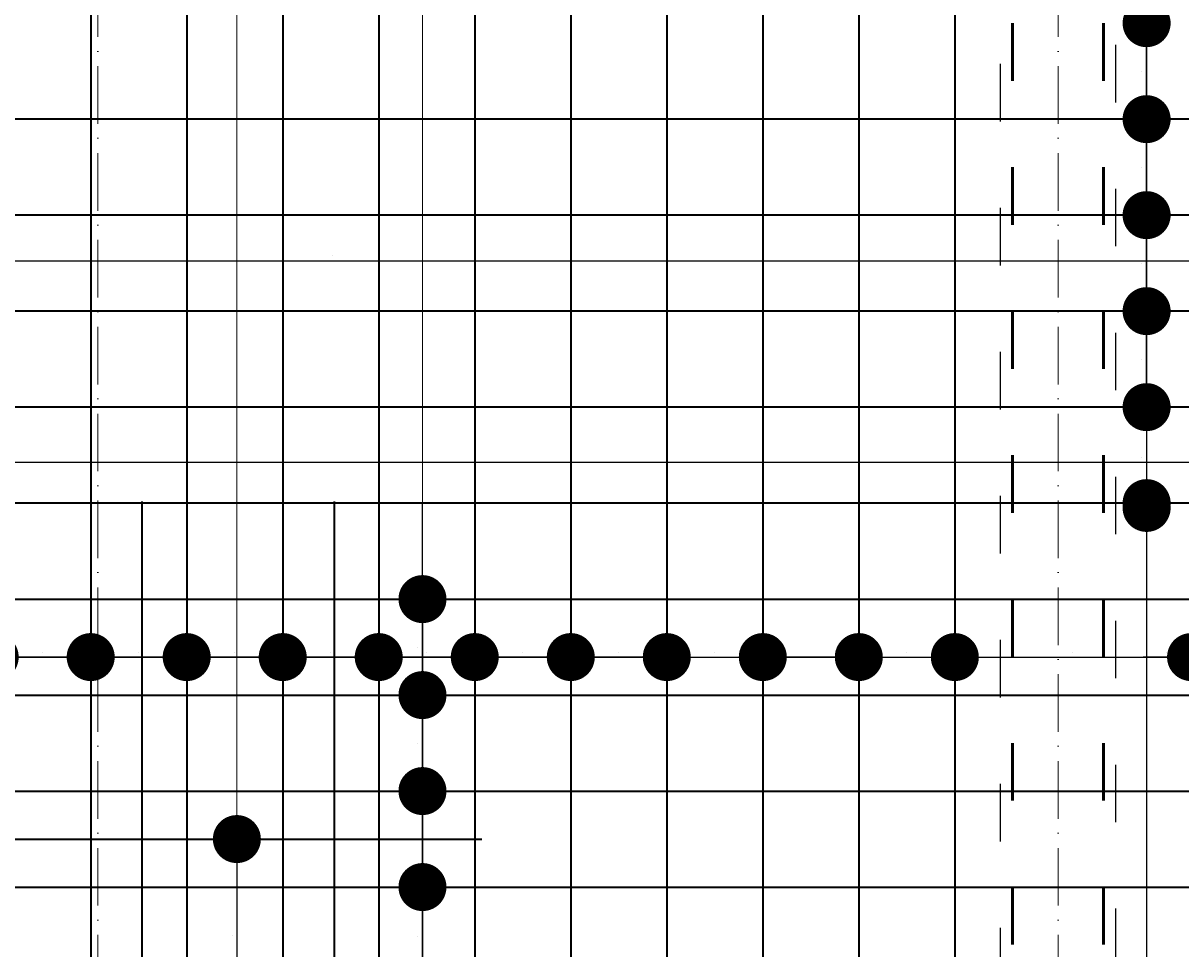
# Model space of a CAD drawing. Header units: millimetres. Extents: x 300938 to 312016, y 11971 to 20881.
# Tile 196 of 239: x 310113 to 310354, y 17269 to 17462. Entities that reach past the tile are written whole.
import ezdxf

# ---------------------------------------------------------------- set-up
doc = ezdxf.new("R2010")
doc.units = ezdxf.units.MM
doc.linetypes.add('ACAD_ISO03W100', pattern=[30, 12, -18])
doc.linetypes.add('ACAD_ISO10W100', pattern=[18, 12, -3, 0, -3])
for name, color, linetype, lineweight in [('konstrukcja wymiary', 1, 'Continuous', 13), ('osie', 5, 'ACAD_ISO10W100', 13), ('zbrojenie', 4, 'Continuous', 50), ('zbrojenie płyty', 141, 'Continuous', 35)]:
    doc.layers.add(name, color=color, linetype=linetype, lineweight=lineweight)
doc.layers.add('przerywane', color=6, linetype='ACAD_ISO03W100')
doc.styles.add('KONSTRUKCJA', font='romand.shx', dxfattribs={"oblique": 10})
doc.styles.get("Standard").update_dxf_attribs({"font": 'romand.shx', "oblique": 10})
doc.dimstyles.new('150', dxfattribs={"dimtxt": 10, "dimasz": 7, "dimexe": 1.25, "dimexo": 0.625, "dimgap": 3, "dimtad": 1, "dimdec": 0, "dimrnd": 0.5, "dimtxsty": 'KONSTRUKCJA', "dimblk": 'ARCHTICK', "dimcen": 2.5, "dimadec": 0, "dimazin": 0, "dimtfac": 1, "dimtdec": 0, "dimtix": 1, "dimtmove": 0, "dimatfit": 3, "dimfxl": 4, "dimfxlon": 1, "dimarcsym": 0})
doc.dimstyles.new('kropki', dxfattribs={"dimtxt": 0.001, "dimasz": 10, "dimexe": 1.25, "dimexo": 0.625, "dimgap": 1, "dimtad": 1, "dimtxsty": 'Standard', "dimblk": 'DOT', "dimcen": 2.5, "dimadec": 0, "dimazin": 0, "dimtfac": 1, "dimtmove": 0, "dimatfit": 3, "dimfxl": 1, "dimfxlon": 1, "dimarcsym": 0})

# ---------------------------------------------------------------- blocks, each defined once
blk = doc.blocks.new('_ArchTick')
at = {"color": 0, "linetype": 'ByBlock', "lineweight": 13, "const_width": 0.15}
blk.add_lwpolyline([(-0.5, -0.5), (0.5, 0.5)], dxfattribs=at)
blk = doc.blocks.new('*D1312')
at = {"layer": 'Defpoints', "color": 0, "transparency": 16777216}
for p in [(310572.63, 17601.22), (309884.63, 16740.22), (310572.63, 16613.22)]:
    blk.add_point(p, dxfattribs=at)
at = {"layer": 'konstrukcja wymiary', "color": 0, "lineweight": -2, "transparency": 16777216}
for p, q in [((309884.63, 17597.22), (309884.63, 17602.47)), ((310572.63, 17597.22), (310572.63, 17602.47)), ((309884.63, 17601.22), (310572.63, 17601.22))]:
    blk.add_line(p, q, dxfattribs=at)
at = {"layer": 'konstrukcja wymiary', "color": 0, "lineweight": -2, "transparency": 16777216, "xscale": 7, "yscale": 7, "zscale": 7, "rotation": 180}
blk.add_blockref('_ArchTick', (309884.63, 17601.22), dxfattribs=at)
at = {"layer": 'konstrukcja wymiary', "color": 0, "lineweight": -2, "transparency": 16777216, "xscale": 7, "yscale": 7, "zscale": 7}
blk.add_blockref('_ArchTick', (310572.63, 17601.22), dxfattribs=at)
at = {"layer": 'konstrukcja wymiary', "color": 0, "transparency": 16777216, "insert": (310228.63, 17609.22), "char_height": 10, "attachment_point": 5, "style": 'KONSTRUKCJA'}
blk.add_mtext('688', dxfattribs=at)
blk = doc.blocks.new('_Dot')
at = {"color": 0, "linetype": 'ByBlock', "lineweight": -2}
blk.add_line((-0.5, 0), (-1, 0), dxfattribs=at)
at = {"color": 0, "linetype": 'ByBlock', "const_width": 0.5}
blk.add_lwpolyline([(-0.25, 0, 1), (0.25, 0, 1)], format="xyb", close=True, dxfattribs=at)
blk = doc.blocks.new('*D1675')
at = {"layer": 'Defpoints', "color": 0, "transparency": 16777216}
for p in [(310336.34, 17481.72), (310336.34, 17461.72), (310347.08, 17461.72)]:
    blk.add_point(p, dxfattribs=at)
at = {"layer": 'konstrukcja wymiary', "color": 0, "lineweight": -2, "transparency": 16777216}
for p, q in [((310347.08, 17491.72), (310347.08, 17501.72)), ((310346.08, 17481.72), (310348.33, 17481.72)), ((310347.08, 17481.72), (310347.08, 17461.72)), ((310346.08, 17461.72), (310348.33, 17461.72)), ((310347.08, 17451.72), (310347.08, 17441.72))]:
    blk.add_line(p, q, dxfattribs=at)
at = {"layer": 'konstrukcja wymiary', "color": 0, "lineweight": -2, "transparency": 16777216, "xscale": 10, "yscale": 10, "zscale": 10}
for p, rotation in [((310347.08, 17481.72), 270), ((310347.08, 17461.72), 90)]:
    blk.add_blockref('_Dot', p, dxfattribs=dict(at, rotation=rotation))
at = {"layer": 'konstrukcja wymiary', "color": 0, "transparency": 16777216, "insert": (310346.08, 17471.72), "char_height": 0.001, "attachment_point": 5, "rotation": 90}
blk.add_mtext('20', dxfattribs=at)
blk = doc.blocks.new('*D1676')
at = {"layer": 'Defpoints', "color": 0, "transparency": 16777216}
for p in [(310336.34, 17461.72), (310336.34, 17441.72), (310347.08, 17441.72)]:
    blk.add_point(p, dxfattribs=at)
at = {"layer": 'konstrukcja wymiary', "color": 0, "lineweight": -2, "transparency": 16777216}
for p, q in [((310347.08, 17471.72), (310347.08, 17481.72)), ((310346.08, 17461.72), (310348.33, 17461.72)), ((310347.08, 17461.72), (310347.08, 17441.72)), ((310346.08, 17441.72), (310348.33, 17441.72)), ((310347.08, 17431.72), (310347.08, 17421.72))]:
    blk.add_line(p, q, dxfattribs=at)
at = {"layer": 'konstrukcja wymiary', "color": 0, "lineweight": -2, "transparency": 16777216, "xscale": 10, "yscale": 10, "zscale": 10}
for p, rotation in [((310347.08, 17461.72), 270), ((310347.08, 17441.72), 90)]:
    blk.add_blockref('_Dot', p, dxfattribs=dict(at, rotation=rotation))
at = {"layer": 'konstrukcja wymiary', "color": 0, "transparency": 16777216, "insert": (310346.08, 17451.72), "char_height": 0.001, "attachment_point": 5, "rotation": 90}
blk.add_mtext('20', dxfattribs=at)
blk = doc.blocks.new('*D1677')
at = {"layer": 'Defpoints', "color": 0, "transparency": 16777216}
for p in [(310336.34, 17441.72), (310336.34, 17421.72), (310347.08, 17421.72)]:
    blk.add_point(p, dxfattribs=at)
at = {"layer": 'konstrukcja wymiary', "color": 0, "lineweight": -2, "transparency": 16777216}
for p, q in [((310347.08, 17451.72), (310347.08, 17461.72)), ((310346.08, 17441.72), (310348.33, 17441.72)), ((310347.08, 17441.72), (310347.08, 17421.72)), ((310346.08, 17421.72), (310348.33, 17421.72)), ((310347.08, 17411.72), (310347.08, 17401.72))]:
    blk.add_line(p, q, dxfattribs=at)
at = {"layer": 'konstrukcja wymiary', "color": 0, "lineweight": -2, "transparency": 16777216, "xscale": 10, "yscale": 10, "zscale": 10}
for p, rotation in [((310347.08, 17441.72), 270), ((310347.08, 17421.72), 90)]:
    blk.add_blockref('_Dot', p, dxfattribs=dict(at, rotation=rotation))
at = {"layer": 'konstrukcja wymiary', "color": 0, "transparency": 16777216, "insert": (310346.08, 17431.72), "char_height": 0.001, "attachment_point": 5, "rotation": 90}
blk.add_mtext('20', dxfattribs=at)
blk = doc.blocks.new('*D1678')
at = {"layer": 'Defpoints', "color": 0, "transparency": 16777216}
for p in [(310336.34, 17421.72), (310336.34, 17401.72), (310347.08, 17401.72)]:
    blk.add_point(p, dxfattribs=at)
at = {"layer": 'konstrukcja wymiary', "color": 0, "lineweight": -2, "transparency": 16777216}
for p, q in [((310347.08, 17431.72), (310347.08, 17441.72)), ((310346.08, 17421.72), (310348.33, 17421.72)), ((310347.08, 17421.72), (310347.08, 17401.72)), ((310346.08, 17401.72), (310348.33, 17401.72)), ((310347.08, 17391.72), (310347.08, 17381.72))]:
    blk.add_line(p, q, dxfattribs=at)
at = {"layer": 'konstrukcja wymiary', "color": 0, "lineweight": -2, "transparency": 16777216, "xscale": 10, "yscale": 10, "zscale": 10}
for p, rotation in [((310347.08, 17421.72), 270), ((310347.08, 17401.72), 90)]:
    blk.add_blockref('_Dot', p, dxfattribs=dict(at, rotation=rotation))
at = {"layer": 'konstrukcja wymiary', "color": 0, "transparency": 16777216, "insert": (310346.08, 17411.72), "char_height": 0.001, "attachment_point": 5, "rotation": 90}
blk.add_mtext('20', dxfattribs=at)
blk = doc.blocks.new('*D1679')
at = {"layer": 'Defpoints', "color": 0, "transparency": 16777216}
for p in [(310336.34, 17401.72), (310336.34, 17381.72), (310347.08, 17381.72)]:
    blk.add_point(p, dxfattribs=at)
at = {"layer": 'konstrukcja wymiary', "color": 0, "lineweight": -2, "transparency": 16777216}
for p, q in [((310347.08, 17411.72), (310347.08, 17421.72)), ((310346.08, 17401.72), (310348.33, 17401.72)), ((310347.08, 17401.72), (310347.08, 17381.72)), ((310346.08, 17381.72), (310348.33, 17381.72)), ((310347.08, 17371.72), (310347.08, 17361.72))]:
    blk.add_line(p, q, dxfattribs=at)
at = {"layer": 'konstrukcja wymiary', "color": 0, "lineweight": -2, "transparency": 16777216, "xscale": 10, "yscale": 10, "zscale": 10}
for p, rotation in [((310347.08, 17401.72), 270), ((310347.08, 17381.72), 90)]:
    blk.add_blockref('_Dot', p, dxfattribs=dict(at, rotation=rotation))
at = {"layer": 'konstrukcja wymiary', "color": 0, "transparency": 16777216, "insert": (310346.08, 17391.72), "char_height": 0.001, "attachment_point": 5, "rotation": 90}
blk.add_mtext('20', dxfattribs=at)
blk = doc.blocks.new('*D1680')
at = {"layer": 'Defpoints', "color": 0, "transparency": 16777216}
for p in [(310336.34, 17381.72), (310336.34, 17360.72), (310347.08, 17360.72)]:
    blk.add_point(p, dxfattribs=at)
at = {"layer": 'konstrukcja wymiary', "color": 0, "lineweight": -2, "transparency": 16777216}
for p, q in [((310347.08, 17391.72), (310347.08, 17401.72)), ((310346.08, 17381.72), (310348.33, 17381.72)), ((310347.08, 17381.72), (310347.08, 17360.72)), ((310346.08, 17360.72), (310348.33, 17360.72)), ((310347.08, 17350.72), (310347.08, 17340.72))]:
    blk.add_line(p, q, dxfattribs=at)
at = {"layer": 'konstrukcja wymiary', "color": 0, "lineweight": -2, "transparency": 16777216, "xscale": 10, "yscale": 10, "zscale": 10}
for p, rotation in [((310347.08, 17381.72), 270), ((310347.08, 17360.72), 90)]:
    blk.add_blockref('_Dot', p, dxfattribs=dict(at, rotation=rotation))
at = {"layer": 'konstrukcja wymiary', "color": 0, "transparency": 16777216, "insert": (310346.08, 17371.22), "char_height": 0.001, "attachment_point": 5, "rotation": 90}
blk.add_mtext('21', dxfattribs=at)
blk = doc.blocks.new('*D1681')
at = {"layer": 'Defpoints', "color": 0, "transparency": 16777216}
for p in [(310338.13, 17361.72), (310338.13, 17061.72), (310347.08, 17061.72)]:
    blk.add_point(p, dxfattribs=at)
at = {"layer": 'konstrukcja wymiary', "color": 0, "lineweight": -2, "transparency": 16777216}
for p, q in [((310346.08, 17361.72), (310348.33, 17361.72)), ((310347.08, 17351.72), (310347.08, 17071.72)), ((310346.08, 17061.72), (310348.33, 17061.72))]:
    blk.add_line(p, q, dxfattribs=at)
at = {"layer": 'konstrukcja wymiary', "color": 0, "lineweight": -2, "transparency": 16777216, "xscale": 10, "yscale": 10, "zscale": 10}
for p, rotation in [((310347.08, 17361.72), 90), ((310347.08, 17061.72), 270)]:
    blk.add_blockref('_Dot', p, dxfattribs=dict(at, rotation=rotation))
at = {"layer": 'konstrukcja wymiary', "color": 0, "transparency": 16777216, "insert": (310346.08, 17211.72), "char_height": 0.001, "attachment_point": 5, "rotation": 90}
blk.add_mtext('300', dxfattribs=at)
blk = doc.blocks.new('*D1709')
at = {"layer": 'Defpoints', "color": 0, "transparency": 16777216}
for p in [(310207.13, 17341.72), (310196.24, 17321.72), (310207.13, 17321.72)]:
    blk.add_point(p, dxfattribs=at)
at = {"layer": 'konstrukcja wymiary', "color": 0, "lineweight": -2, "transparency": 16777216}
for p, q in [((310196.24, 17351.72), (310196.24, 17361.72)), ((310197.24, 17341.72), (310194.99, 17341.72)), ((310196.24, 17341.72), (310196.24, 17321.72)), ((310197.24, 17321.72), (310194.99, 17321.72)), ((310196.24, 17311.72), (310196.24, 17301.72))]:
    blk.add_line(p, q, dxfattribs=at)
at = {"layer": 'konstrukcja wymiary', "color": 0, "lineweight": -2, "transparency": 16777216, "xscale": 10, "yscale": 10, "zscale": 10}
for p, rotation in [((310196.24, 17341.72), 270), ((310196.24, 17321.72), 90)]:
    blk.add_blockref('_Dot', p, dxfattribs=dict(at, rotation=rotation))
at = {"layer": 'konstrukcja wymiary', "color": 0, "transparency": 16777216, "insert": (310195.24, 17331.72), "char_height": 0.001, "attachment_point": 5, "rotation": 90}
blk.add_mtext('20', dxfattribs=at)
blk = doc.blocks.new('*D1710')
at = {"layer": 'Defpoints', "color": 0, "transparency": 16777216}
for p in [(310207.13, 17321.72), (310196.24, 17301.72), (310258.63, 17301.72)]:
    blk.add_point(p, dxfattribs=at)
at = {"layer": 'konstrukcja wymiary', "color": 0, "lineweight": -2, "transparency": 16777216}
for p, q in [((310196.24, 17331.72), (310196.24, 17341.72)), ((310197.24, 17321.72), (310194.99, 17321.72)), ((310196.24, 17321.72), (310196.24, 17301.72)), ((310197.24, 17301.72), (310194.99, 17301.72)), ((310196.24, 17291.72), (310196.24, 17281.72))]:
    blk.add_line(p, q, dxfattribs=at)
at = {"layer": 'konstrukcja wymiary', "color": 0, "lineweight": -2, "transparency": 16777216, "xscale": 10, "yscale": 10, "zscale": 10}
for p, rotation in [((310196.24, 17321.72), 270), ((310196.24, 17301.72), 90)]:
    blk.add_blockref('_Dot', p, dxfattribs=dict(at, rotation=rotation))
at = {"layer": 'konstrukcja wymiary', "color": 0, "transparency": 16777216, "insert": (310195.24, 17311.72), "char_height": 0.001, "attachment_point": 5, "rotation": 90}
blk.add_mtext('20', dxfattribs=at)
blk = doc.blocks.new('*D1711')
at = {"layer": 'Defpoints', "color": 0, "transparency": 16777216}
for p in [(310258.63, 17301.72), (310196.24, 17281.72), (310207.13, 17281.72)]:
    blk.add_point(p, dxfattribs=at)
at = {"layer": 'konstrukcja wymiary', "color": 0, "lineweight": -2, "transparency": 16777216}
for p, q in [((310196.24, 17311.72), (310196.24, 17321.72)), ((310197.24, 17301.72), (310194.99, 17301.72)), ((310196.24, 17301.72), (310196.24, 17281.72)), ((310197.24, 17281.72), (310194.99, 17281.72)), ((310196.24, 17271.72), (310196.24, 17261.72))]:
    blk.add_line(p, q, dxfattribs=at)
at = {"layer": 'konstrukcja wymiary', "color": 0, "lineweight": -2, "transparency": 16777216, "xscale": 10, "yscale": 10, "zscale": 10}
for p, rotation in [((310196.24, 17301.72), 270), ((310196.24, 17281.72), 90)]:
    blk.add_blockref('_Dot', p, dxfattribs=dict(at, rotation=rotation))
at = {"layer": 'konstrukcja wymiary', "color": 0, "transparency": 16777216, "insert": (310195.24, 17291.72), "char_height": 0.001, "attachment_point": 5, "rotation": 90}
blk.add_mtext('20', dxfattribs=at)
blk = doc.blocks.new('*D1712')
at = {"layer": 'Defpoints', "color": 0, "transparency": 16777216}
for p in [(310207.13, 17281.72), (310196.24, 17260.97), (310207.13, 17260.97)]:
    blk.add_point(p, dxfattribs=at)
at = {"layer": 'konstrukcja wymiary', "color": 0, "lineweight": -2, "transparency": 16777216}
for p, q in [((310196.24, 17291.72), (310196.24, 17301.72)), ((310197.24, 17281.72), (310194.99, 17281.72)), ((310196.24, 17281.72), (310196.24, 17260.97)), ((310197.24, 17260.97), (310194.99, 17260.97)), ((310196.24, 17250.97), (310196.24, 17240.97))]:
    blk.add_line(p, q, dxfattribs=at)
at = {"layer": 'konstrukcja wymiary', "color": 0, "lineweight": -2, "transparency": 16777216, "xscale": 10, "yscale": 10, "zscale": 10}
for p, rotation in [((310196.24, 17281.72), 270), ((310196.24, 17260.97), 90)]:
    blk.add_blockref('_Dot', p, dxfattribs=dict(at, rotation=rotation))
at = {"layer": 'konstrukcja wymiary', "color": 0, "transparency": 16777216, "insert": (310195.24, 17271.35), "char_height": 0.001, "attachment_point": 5, "rotation": 90}
blk.add_mtext('20,75', dxfattribs=at)
blk = doc.blocks.new('*D1713')
at = {"layer": 'Defpoints', "color": 0, "transparency": 16777216}
for p in [(310207.13, 17260.97), (310196.24, 17241.72), (310207.13, 17241.72)]:
    blk.add_point(p, dxfattribs=at)
at = {"layer": 'konstrukcja wymiary', "color": 0, "lineweight": -2, "transparency": 16777216}
for p, q in [((310196.24, 17270.97), (310196.24, 17280.97)), ((310197.24, 17260.97), (310194.99, 17260.97)), ((310196.24, 17260.97), (310196.24, 17241.72)), ((310197.24, 17241.72), (310194.99, 17241.72)), ((310196.24, 17231.72), (310196.24, 17221.72))]:
    blk.add_line(p, q, dxfattribs=at)
at = {"layer": 'konstrukcja wymiary', "color": 0, "lineweight": -2, "transparency": 16777216, "xscale": 10, "yscale": 10, "zscale": 10}
for p, rotation in [((310196.24, 17260.97), 270), ((310196.24, 17241.72), 90)]:
    blk.add_blockref('_Dot', p, dxfattribs=dict(at, rotation=rotation))
at = {"layer": 'konstrukcja wymiary', "color": 0, "transparency": 16777216, "insert": (310195.24, 17251.35), "char_height": 0.001, "attachment_point": 5, "rotation": 90}
blk.add_mtext('19,25', dxfattribs=at)
blk = doc.blocks.new('*D1723')
at = {"layer": 'Defpoints', "color": 0, "transparency": 16777216}
for p in [(310147.13, 17291.72), (310147.13, 17251.72), (310157.58, 17251.72)]:
    blk.add_point(p, dxfattribs=at)
at = {"layer": 'konstrukcja wymiary', "color": 0, "lineweight": -2, "transparency": 16777216}
for p, q in [((310156.58, 17291.72), (310158.83, 17291.72)), ((310157.58, 17281.72), (310157.58, 17261.72)), ((310156.58, 17251.72), (310158.83, 17251.72))]:
    blk.add_line(p, q, dxfattribs=at)
at = {"layer": 'konstrukcja wymiary', "color": 0, "lineweight": -2, "transparency": 16777216, "xscale": 10, "yscale": 10, "zscale": 10}
for p, rotation in [((310157.58, 17291.72), 90), ((310157.58, 17251.72), 270)]:
    blk.add_blockref('_Dot', p, dxfattribs=dict(at, rotation=rotation))
at = {"layer": 'konstrukcja wymiary', "color": 0, "transparency": 16777216, "insert": (310156.58, 17271.72), "char_height": 0.001, "attachment_point": 5, "rotation": 90}
blk.add_mtext('40', dxfattribs=at)
blk = doc.blocks.new('*D1923')
at = {"layer": 'Defpoints', "color": 0, "transparency": 16777216}
for p in [(310669.72, 17329.64), (310032.63, 17321.59), (310669.72, 17301.59)]:
    blk.add_point(p, dxfattribs=at)
at = {"layer": 'konstrukcja wymiary', "color": 0, "lineweight": -2, "transparency": 16777216}
for p, q in [((310032.63, 17328.64), (310032.63, 17330.89)), ((310042.63, 17329.64), (310659.72, 17329.64)), ((310669.72, 17328.64), (310669.72, 17330.89))]:
    blk.add_line(p, q, dxfattribs=at)
at = {"layer": 'konstrukcja wymiary', "color": 0, "lineweight": -2, "transparency": 16777216, "xscale": 10, "yscale": 10, "zscale": 10, "rotation": 180}
blk.add_blockref('_Dot', (310032.63, 17329.64), dxfattribs=at)
at = {"layer": 'konstrukcja wymiary', "color": 0, "lineweight": -2, "transparency": 16777216, "xscale": 10, "yscale": 10, "zscale": 10}
blk.add_blockref('_Dot', (310669.72, 17329.64), dxfattribs=at)
at = {"layer": 'konstrukcja wymiary', "color": 0, "transparency": 16777216, "insert": (310351.18, 17330.64), "char_height": 0.001, "attachment_point": 5}
blk.add_mtext('637,09', dxfattribs=at)
blk = doc.blocks.new('*D1931')
at = {"layer": 'Defpoints', "color": 0, "transparency": 16777216}
for p in [(310376.34, 17401.72), (309360.92, 17379.72), (310376.34, 17370.23)]:
    blk.add_point(p, dxfattribs=at)
at = {"layer": 'konstrukcja wymiary', "color": 0, "lineweight": -2, "transparency": 16777216}
for p, q in [((309360.92, 17371.23), (309360.92, 17368.98)), ((309370.92, 17370.23), (310366.34, 17370.23)), ((310376.34, 17371.23), (310376.34, 17368.98))]:
    blk.add_line(p, q, dxfattribs=at)
at = {"layer": 'konstrukcja wymiary', "color": 0, "lineweight": -2, "transparency": 16777216, "xscale": 10, "yscale": 10, "zscale": 10, "rotation": 180}
blk.add_blockref('_Dot', (309360.92, 17370.23), dxfattribs=at)
at = {"layer": 'konstrukcja wymiary', "color": 0, "lineweight": -2, "transparency": 16777216, "xscale": 10, "yscale": 10, "zscale": 10}
blk.add_blockref('_Dot', (310376.34, 17370.23), dxfattribs=at)
at = {"layer": 'konstrukcja wymiary', "color": 0, "transparency": 16777216, "insert": (309868.63, 17371.23), "char_height": 0.001, "attachment_point": 5}
blk.add_mtext('1015,43', dxfattribs=at)
blk = doc.blocks.new('*D1945')
at = {"layer": 'Defpoints', "color": 0, "transparency": 16777216}
for p in [(310107.13, 17329.64), (310087.13, 17321.72), (310107.13, 17321.72)]:
    blk.add_point(p, dxfattribs=at)
at = {"layer": 'konstrukcja wymiary', "color": 0, "lineweight": -2, "transparency": 16777216}
for p, q in [((310077.13, 17329.64), (310067.13, 17329.64)), ((310087.13, 17328.64), (310087.13, 17330.89)), ((310087.13, 17329.64), (310107.13, 17329.64)), ((310107.13, 17328.64), (310107.13, 17330.89)), ((310117.13, 17329.64), (310127.13, 17329.64))]:
    blk.add_line(p, q, dxfattribs=at)
at = {"layer": 'konstrukcja wymiary', "color": 0, "lineweight": -2, "transparency": 16777216, "xscale": 10, "yscale": 10, "zscale": 10}
blk.add_blockref('_Dot', (310087.13, 17329.64), dxfattribs=at)
at = {"layer": 'konstrukcja wymiary', "color": 0, "lineweight": -2, "transparency": 16777216, "xscale": 10, "yscale": 10, "zscale": 10, "rotation": 180}
blk.add_blockref('_Dot', (310107.13, 17329.64), dxfattribs=at)
at = {"layer": 'konstrukcja wymiary', "color": 0, "transparency": 16777216, "insert": (310097.13, 17330.64), "char_height": 0.001, "attachment_point": 5}
blk.add_mtext('20', dxfattribs=at)
blk = doc.blocks.new('*D1946')
at = {"layer": 'Defpoints', "color": 0, "transparency": 16777216}
for p in [(310127.13, 17329.64), (310107.13, 17321.72), (310127.13, 17321.72)]:
    blk.add_point(p, dxfattribs=at)
at = {"layer": 'konstrukcja wymiary', "color": 0, "lineweight": -2, "transparency": 16777216}
for p, q in [((310097.13, 17329.64), (310087.13, 17329.64)), ((310107.13, 17328.64), (310107.13, 17330.89)), ((310107.13, 17329.64), (310127.13, 17329.64)), ((310127.13, 17328.64), (310127.13, 17330.89)), ((310137.13, 17329.64), (310147.13, 17329.64))]:
    blk.add_line(p, q, dxfattribs=at)
at = {"layer": 'konstrukcja wymiary', "color": 0, "lineweight": -2, "transparency": 16777216, "xscale": 10, "yscale": 10, "zscale": 10}
blk.add_blockref('_Dot', (310107.13, 17329.64), dxfattribs=at)
at = {"layer": 'konstrukcja wymiary', "color": 0, "lineweight": -2, "transparency": 16777216, "xscale": 10, "yscale": 10, "zscale": 10, "rotation": 180}
blk.add_blockref('_Dot', (310127.13, 17329.64), dxfattribs=at)
at = {"layer": 'konstrukcja wymiary', "color": 0, "transparency": 16777216, "insert": (310117.13, 17330.64), "char_height": 0.001, "attachment_point": 5}
blk.add_mtext('20', dxfattribs=at)
blk = doc.blocks.new('*D1947')
at = {"layer": 'Defpoints', "color": 0, "transparency": 16777216}
for p in [(310147.13, 17329.64), (310127.13, 17321.72), (310147.13, 17321.72)]:
    blk.add_point(p, dxfattribs=at)
at = {"layer": 'konstrukcja wymiary', "color": 0, "lineweight": -2, "transparency": 16777216}
for p, q in [((310117.13, 17329.64), (310107.13, 17329.64)), ((310127.13, 17328.64), (310127.13, 17330.89)), ((310127.13, 17329.64), (310147.13, 17329.64)), ((310147.13, 17328.64), (310147.13, 17330.89)), ((310157.13, 17329.64), (310167.13, 17329.64))]:
    blk.add_line(p, q, dxfattribs=at)
at = {"layer": 'konstrukcja wymiary', "color": 0, "lineweight": -2, "transparency": 16777216, "xscale": 10, "yscale": 10, "zscale": 10}
blk.add_blockref('_Dot', (310127.13, 17329.64), dxfattribs=at)
at = {"layer": 'konstrukcja wymiary', "color": 0, "lineweight": -2, "transparency": 16777216, "xscale": 10, "yscale": 10, "zscale": 10, "rotation": 180}
blk.add_blockref('_Dot', (310147.13, 17329.64), dxfattribs=at)
at = {"layer": 'konstrukcja wymiary', "color": 0, "transparency": 16777216, "insert": (310137.13, 17330.64), "char_height": 0.001, "attachment_point": 5}
blk.add_mtext('20', dxfattribs=at)
blk = doc.blocks.new('*D1948')
at = {"layer": 'Defpoints', "color": 0, "transparency": 16777216}
for p in [(310167.13, 17329.64), (310147.13, 17321.72), (310167.13, 17321.72)]:
    blk.add_point(p, dxfattribs=at)
at = {"layer": 'konstrukcja wymiary', "color": 0, "lineweight": -2, "transparency": 16777216}
for p, q in [((310137.13, 17329.64), (310127.13, 17329.64)), ((310147.13, 17328.64), (310147.13, 17330.89)), ((310147.13, 17329.64), (310167.13, 17329.64)), ((310167.13, 17328.64), (310167.13, 17330.89)), ((310177.13, 17329.64), (310187.13, 17329.64))]:
    blk.add_line(p, q, dxfattribs=at)
at = {"layer": 'konstrukcja wymiary', "color": 0, "lineweight": -2, "transparency": 16777216, "xscale": 10, "yscale": 10, "zscale": 10}
blk.add_blockref('_Dot', (310147.13, 17329.64), dxfattribs=at)
at = {"layer": 'konstrukcja wymiary', "color": 0, "lineweight": -2, "transparency": 16777216, "xscale": 10, "yscale": 10, "zscale": 10, "rotation": 180}
blk.add_blockref('_Dot', (310167.13, 17329.64), dxfattribs=at)
at = {"layer": 'konstrukcja wymiary', "color": 0, "transparency": 16777216, "insert": (310157.13, 17330.64), "char_height": 0.001, "attachment_point": 5}
blk.add_mtext('20', dxfattribs=at)
blk = doc.blocks.new('*D1949')
at = {"layer": 'Defpoints', "color": 0, "transparency": 16777216}
for p in [(310187.13, 17329.64), (310167.13, 17321.72), (310187.13, 17321.72)]:
    blk.add_point(p, dxfattribs=at)
at = {"layer": 'konstrukcja wymiary', "color": 0, "lineweight": -2, "transparency": 16777216}
for p, q in [((310157.13, 17329.64), (310147.13, 17329.64)), ((310167.13, 17328.64), (310167.13, 17330.89)), ((310167.13, 17329.64), (310187.13, 17329.64)), ((310187.13, 17328.64), (310187.13, 17330.89)), ((310197.13, 17329.64), (310207.13, 17329.64))]:
    blk.add_line(p, q, dxfattribs=at)
at = {"layer": 'konstrukcja wymiary', "color": 0, "lineweight": -2, "transparency": 16777216, "xscale": 10, "yscale": 10, "zscale": 10}
blk.add_blockref('_Dot', (310167.13, 17329.64), dxfattribs=at)
at = {"layer": 'konstrukcja wymiary', "color": 0, "lineweight": -2, "transparency": 16777216, "xscale": 10, "yscale": 10, "zscale": 10, "rotation": 180}
blk.add_blockref('_Dot', (310187.13, 17329.64), dxfattribs=at)
at = {"layer": 'konstrukcja wymiary', "color": 0, "transparency": 16777216, "insert": (310177.13, 17330.64), "char_height": 0.001, "attachment_point": 5}
blk.add_mtext('20', dxfattribs=at)
blk = doc.blocks.new('*D1950')
at = {"layer": 'Defpoints', "color": 0, "transparency": 16777216}
for p in [(310207.13, 17329.64), (310187.13, 17321.72), (310207.13, 17321.72)]:
    blk.add_point(p, dxfattribs=at)
at = {"layer": 'konstrukcja wymiary', "color": 0, "lineweight": -2, "transparency": 16777216}
for p, q in [((310177.13, 17329.64), (310167.13, 17329.64)), ((310187.13, 17328.64), (310187.13, 17330.89)), ((310187.13, 17329.64), (310207.13, 17329.64)), ((310207.13, 17328.64), (310207.13, 17330.89)), ((310217.13, 17329.64), (310227.13, 17329.64))]:
    blk.add_line(p, q, dxfattribs=at)
at = {"layer": 'konstrukcja wymiary', "color": 0, "lineweight": -2, "transparency": 16777216, "xscale": 10, "yscale": 10, "zscale": 10}
blk.add_blockref('_Dot', (310187.13, 17329.64), dxfattribs=at)
at = {"layer": 'konstrukcja wymiary', "color": 0, "lineweight": -2, "transparency": 16777216, "xscale": 10, "yscale": 10, "zscale": 10, "rotation": 180}
blk.add_blockref('_Dot', (310207.13, 17329.64), dxfattribs=at)
at = {"layer": 'konstrukcja wymiary', "color": 0, "transparency": 16777216, "insert": (310197.13, 17330.64), "char_height": 0.001, "attachment_point": 5}
blk.add_mtext('20', dxfattribs=at)
blk = doc.blocks.new('*D1951')
at = {"layer": 'Defpoints', "color": 0, "transparency": 16777216}
for p in [(310227.13, 17329.64), (310207.13, 17321.72), (310227.13, 17321.72)]:
    blk.add_point(p, dxfattribs=at)
at = {"layer": 'konstrukcja wymiary', "color": 0, "lineweight": -2, "transparency": 16777216}
for p, q in [((310197.13, 17329.64), (310187.13, 17329.64)), ((310207.13, 17328.64), (310207.13, 17330.89)), ((310207.13, 17329.64), (310227.13, 17329.64)), ((310227.13, 17328.64), (310227.13, 17330.89)), ((310237.13, 17329.64), (310247.13, 17329.64))]:
    blk.add_line(p, q, dxfattribs=at)
at = {"layer": 'konstrukcja wymiary', "color": 0, "lineweight": -2, "transparency": 16777216, "xscale": 10, "yscale": 10, "zscale": 10}
blk.add_blockref('_Dot', (310207.13, 17329.64), dxfattribs=at)
at = {"layer": 'konstrukcja wymiary', "color": 0, "lineweight": -2, "transparency": 16777216, "xscale": 10, "yscale": 10, "zscale": 10, "rotation": 180}
blk.add_blockref('_Dot', (310227.13, 17329.64), dxfattribs=at)
at = {"layer": 'konstrukcja wymiary', "color": 0, "transparency": 16777216, "insert": (310217.13, 17330.64), "char_height": 0.001, "attachment_point": 5}
blk.add_mtext('20', dxfattribs=at)
blk = doc.blocks.new('*D1952')
at = {"layer": 'Defpoints', "color": 0, "transparency": 16777216}
for p in [(310247.13, 17329.64), (310227.13, 17321.72), (310247.13, 17321.72)]:
    blk.add_point(p, dxfattribs=at)
at = {"layer": 'konstrukcja wymiary', "color": 0, "lineweight": -2, "transparency": 16777216}
for p, q in [((310217.13, 17329.64), (310207.13, 17329.64)), ((310227.13, 17328.64), (310227.13, 17330.89)), ((310227.13, 17329.64), (310247.13, 17329.64)), ((310247.13, 17328.64), (310247.13, 17330.89)), ((310257.13, 17329.64), (310267.13, 17329.64))]:
    blk.add_line(p, q, dxfattribs=at)
at = {"layer": 'konstrukcja wymiary', "color": 0, "lineweight": -2, "transparency": 16777216, "xscale": 10, "yscale": 10, "zscale": 10}
blk.add_blockref('_Dot', (310227.13, 17329.64), dxfattribs=at)
at = {"layer": 'konstrukcja wymiary', "color": 0, "lineweight": -2, "transparency": 16777216, "xscale": 10, "yscale": 10, "zscale": 10, "rotation": 180}
blk.add_blockref('_Dot', (310247.13, 17329.64), dxfattribs=at)
at = {"layer": 'konstrukcja wymiary', "color": 0, "transparency": 16777216, "insert": (310237.13, 17330.64), "char_height": 0.001, "attachment_point": 5}
blk.add_mtext('20', dxfattribs=at)
blk = doc.blocks.new('*D1953')
at = {"layer": 'Defpoints', "color": 0, "transparency": 16777216}
for p in [(310267.13, 17329.64), (310247.13, 17321.72), (310267.13, 17321.72)]:
    blk.add_point(p, dxfattribs=at)
at = {"layer": 'konstrukcja wymiary', "color": 0, "lineweight": -2, "transparency": 16777216}
for p, q in [((310237.13, 17329.64), (310227.13, 17329.64)), ((310247.13, 17328.64), (310247.13, 17330.89)), ((310247.13, 17329.64), (310267.13, 17329.64)), ((310267.13, 17328.64), (310267.13, 17330.89)), ((310277.13, 17329.64), (310287.13, 17329.64))]:
    blk.add_line(p, q, dxfattribs=at)
at = {"layer": 'konstrukcja wymiary', "color": 0, "lineweight": -2, "transparency": 16777216, "xscale": 10, "yscale": 10, "zscale": 10}
blk.add_blockref('_Dot', (310247.13, 17329.64), dxfattribs=at)
at = {"layer": 'konstrukcja wymiary', "color": 0, "lineweight": -2, "transparency": 16777216, "xscale": 10, "yscale": 10, "zscale": 10, "rotation": 180}
blk.add_blockref('_Dot', (310267.13, 17329.64), dxfattribs=at)
at = {"layer": 'konstrukcja wymiary', "color": 0, "transparency": 16777216, "insert": (310257.13, 17330.64), "char_height": 0.001, "attachment_point": 5}
blk.add_mtext('20', dxfattribs=at)
blk = doc.blocks.new('*D1954')
at = {"layer": 'Defpoints', "color": 0, "transparency": 16777216}
for p in [(310724.72, 17329.64), (310267.13, 17321.72), (310724.72, 17321.72)]:
    blk.add_point(p, dxfattribs=at)
at = {"layer": 'konstrukcja wymiary', "color": 0, "lineweight": -2, "transparency": 16777216}
for p, q in [((310267.13, 17328.64), (310267.13, 17330.89)), ((310277.13, 17329.64), (310714.72, 17329.64)), ((310724.72, 17328.64), (310724.72, 17330.89))]:
    blk.add_line(p, q, dxfattribs=at)
at = {"layer": 'konstrukcja wymiary', "color": 0, "lineweight": -2, "transparency": 16777216, "xscale": 10, "yscale": 10, "zscale": 10, "rotation": 180}
blk.add_blockref('_Dot', (310267.13, 17329.64), dxfattribs=at)
at = {"layer": 'konstrukcja wymiary', "color": 0, "lineweight": -2, "transparency": 16777216, "xscale": 10, "yscale": 10, "zscale": 10}
blk.add_blockref('_Dot', (310724.72, 17329.64), dxfattribs=at)
at = {"layer": 'konstrukcja wymiary', "color": 0, "transparency": 16777216, "insert": (310495.93, 17330.64), "char_height": 0.001, "attachment_point": 5}
blk.add_mtext('457,59', dxfattribs=at)
blk = doc.blocks.new('*D1957')
at = {"layer": 'Defpoints', "color": 0, "transparency": 16777216}
for p in [(310287.13, 17342.25), (310307.13, 17342.25), (310307.13, 17329.64)]:
    blk.add_point(p, dxfattribs=at)
at = {"layer": 'konstrukcja wymiary', "color": 0, "lineweight": -2, "transparency": 16777216}
for p, q in [((310277.13, 17329.64), (310267.13, 17329.64)), ((310287.13, 17330.64), (310287.13, 17328.39)), ((310287.13, 17329.64), (310307.13, 17329.64)), ((310307.13, 17330.64), (310307.13, 17328.39)), ((310317.13, 17329.64), (310327.13, 17329.64))]:
    blk.add_line(p, q, dxfattribs=at)
at = {"layer": 'konstrukcja wymiary', "color": 0, "lineweight": -2, "transparency": 16777216, "xscale": 10, "yscale": 10, "zscale": 10}
blk.add_blockref('_Dot', (310287.13, 17329.64), dxfattribs=at)
at = {"layer": 'konstrukcja wymiary', "color": 0, "lineweight": -2, "transparency": 16777216, "xscale": 10, "yscale": 10, "zscale": 10, "rotation": 180}
blk.add_blockref('_Dot', (310307.13, 17329.64), dxfattribs=at)
at = {"layer": 'konstrukcja wymiary', "color": 0, "transparency": 16777216, "insert": (310297.13, 17330.64), "char_height": 0.001, "attachment_point": 5}
blk.add_mtext('20', dxfattribs=at)
blk = doc.blocks.new('*D1958')
at = {"layer": 'Defpoints', "color": 0, "transparency": 16777216}
for p in [(310307.13, 17342.25), (310356.34, 17342.25), (310356.34, 17329.64)]:
    blk.add_point(p, dxfattribs=at)
at = {"layer": 'konstrukcja wymiary', "color": 0, "lineweight": -2, "transparency": 16777216}
for p, q in [((310307.13, 17330.64), (310307.13, 17328.39)), ((310317.13, 17329.64), (310346.34, 17329.64)), ((310356.34, 17330.64), (310356.34, 17328.39))]:
    blk.add_line(p, q, dxfattribs=at)
at = {"layer": 'konstrukcja wymiary', "color": 0, "lineweight": -2, "transparency": 16777216, "xscale": 10, "yscale": 10, "zscale": 10, "rotation": 180}
blk.add_blockref('_Dot', (310307.13, 17329.64), dxfattribs=at)
at = {"layer": 'konstrukcja wymiary', "color": 0, "lineweight": -2, "transparency": 16777216, "xscale": 10, "yscale": 10, "zscale": 10}
blk.add_blockref('_Dot', (310356.34, 17329.64), dxfattribs=at)
at = {"layer": 'konstrukcja wymiary', "color": 0, "transparency": 16777216, "insert": (310331.74, 17330.64), "char_height": 0.001, "attachment_point": 5}
blk.add_mtext('49,21', dxfattribs=at)
blk = doc.blocks.new('*D2077')
at = {"layer": 'Defpoints', "color": 0, "transparency": 16777216}
for p in [(310489.74, 17412.21), (310489.74, 17401.72), (309865.19, 17399.72)]:
    blk.add_point(p, dxfattribs=at)
at = {"layer": 'konstrukcja wymiary', "color": 0, "lineweight": -2, "transparency": 16777216}
for p, q in [((309865.19, 17411.21), (309865.19, 17413.46)), ((310489.74, 17411.21), (310489.74, 17413.46)), ((309875.19, 17412.21), (310479.74, 17412.21))]:
    blk.add_line(p, q, dxfattribs=at)
at = {"layer": 'konstrukcja wymiary', "color": 0, "lineweight": -2, "transparency": 16777216, "xscale": 10, "yscale": 10, "zscale": 10, "rotation": 180}
blk.add_blockref('_Dot', (309865.19, 17412.21), dxfattribs=at)
at = {"layer": 'konstrukcja wymiary', "color": 0, "lineweight": -2, "transparency": 16777216, "xscale": 10, "yscale": 10, "zscale": 10}
blk.add_blockref('_Dot', (310489.74, 17412.21), dxfattribs=at)
at = {"layer": 'konstrukcja wymiary', "color": 0, "transparency": 16777216, "insert": (310177.47, 17413.21), "char_height": 0.001, "attachment_point": 5}
blk.add_mtext('624,56', dxfattribs=at)

msp = doc.modelspace()

# ---------------------------------------------------------------- linework, layer by layer
at = {"layer": 'konstrukcja wymiary'}
for p, q in [((310196.237, 17327.224), (310196.237, 17566.841)), ((310157.578, 17271.724), (310157.578, 17537.211))]:
    msp.add_line(p, q, dxfattribs=at)
at = {"layer": 'osie'}
for p, q in [((310128.631, 17706.148), (310128.631, 16196.332)), ((310328.631, 17706.148), (310328.631, 16196.332))]:
    msp.add_line(p, q, dxfattribs=at)
at = {"layer": 'przerywane'}
for p, q in [((310316.631, 16931.224), (310316.631, 17487.224)), ((310340.631, 17487.224), (310340.631, 16931.224))]:
    msp.add_line(p, q, dxfattribs=at)
at = {"layer": 'zbrojenie', "linetype": 'ACAD_ISO03W100'}
for p, q in [((310319.131, 16909.724), (310319.131, 17508.724)), ((310338.131, 16909.724), (310338.131, 17508.724))]:
    msp.add_line(p, q, dxfattribs=at)
at = {"layer": 'zbrojenie płyty'}
for p, q in [((310127.131, 17508.724), (310127.131, 17009.224)), ((310147.131, 17508.724), (310147.131, 17009.224)), ((310167.131, 17508.724), (310167.131, 17009.224)), ((310187.131, 17508.724), (310187.131, 17009.224)), ((310207.131, 17508.724), (310207.131, 17009.224)), ((310227.131, 17508.724), (310227.131, 17009.224)), ((310247.131, 17508.724), (310247.131, 17009.224)), ((310267.131, 17508.724), (310267.131, 17009.224)), ((310287.131, 17508.724), (310287.131, 16769.224)), ((310307.131, 17508.724), (310307.131, 16769.224)), ((310758.131, 17441.724), (309838.631, 17441.724)), ((310758.131, 17421.724), (309838.631, 17421.724)), ((310758.131, 17401.724), (309838.631, 17401.724)), ((310758.131, 17381.724), (309838.631, 17381.724)), ((310758.131, 17361.724), (309838.631, 17361.724)), ((310137.76, 17362.036), (310137.76, 17062.036)), ((310177.833, 17362.036), (310177.833, 17062.036)), ((309878.631, 17341.724), (310478.631, 17341.724)), ((309878.631, 17321.724), (310478.631, 17321.724)), ((309878.631, 17301.724), (310478.631, 17301.724)), ((309908.631, 17291.724), (310208.631, 17291.724)), ((309878.631, 17281.724), (310478.631, 17281.724))]:
    msp.add_line(p, q, dxfattribs=at)

# ---------------------------------------------------------------- dimensions: what is measured, and where the dimension line sits
at = {"layer": 'konstrukcja wymiary'}
for base, p1, p2, dimstyle, picture, middle in [((310572.631, 17601.224), (309884.631, 16740.224), (310572.631, 16613.224), '150', '*D1312', (310228.631, 17609.224)), ((310489.7443, 17412.2129), (309865.1889, 17399.7237), (310489.7443, 17401.7237), 'kropki', '*D2077', (310177.4666, 17413.2135)), ((310376.344, 17370.227), (309360.918, 17379.724), (310376.344, 17401.724), 'kropki', '*D1931', (309868.631, 17371.227)), ((310307.131, 17329.637), (310287.131, 17342.247), (310307.131, 17342.247), 'kropki', '*D1957', (310297.131, 17330.638)), ((310356.344, 17329.637), (310307.131, 17342.247), (310356.344, 17342.247), 'kropki', '*D1958', (310331.738, 17330.638)), ((310669.72, 17329.637), (310032.631, 17321.594), (310669.72, 17301.594), 'kropki', '*D1923', (310351.176, 17330.638)), ((310107.131, 17329.637), (310087.131, 17321.724), (310107.131, 17321.724), 'kropki', '*D1945', (310097.131, 17330.638)), ((310127.131, 17329.637), (310107.131, 17321.724), (310127.131, 17321.724), 'kropki', '*D1946', (310117.131, 17330.638)), ((310147.131, 17329.637), (310127.131, 17321.724), (310147.131, 17321.724), 'kropki', '*D1947', (310137.131, 17330.638)), ((310167.131, 17329.637), (310147.131, 17321.724), (310167.131, 17321.724), 'kropki', '*D1948', (310157.131, 17330.638)), ((310187.131, 17329.637), (310167.131, 17321.724), (310187.131, 17321.724), 'kropki', '*D1949', (310177.131, 17330.638)), ((310207.131, 17329.637), (310187.131, 17321.724), (310207.131, 17321.724), 'kropki', '*D1950', (310197.131, 17330.638)), ((310227.131, 17329.637), (310207.131, 17321.724), (310227.131, 17321.724), 'kropki', '*D1951', (310217.131, 17330.638)), ((310247.131, 17329.637), (310227.131, 17321.724), (310247.131, 17321.724), 'kropki', '*D1952', (310237.131, 17330.638)), ((310267.131, 17329.637), (310247.131, 17321.724), (310267.131, 17321.724), 'kropki', '*D1953', (310257.131, 17330.638)), ((310724.72, 17329.637), (310267.131, 17321.724), (310724.72, 17321.724), 'kropki', '*D1954', (310495.925, 17330.638))]:
    dim = msp.add_linear_dim(base=base, p1=p1, p2=p2, dimstyle=dimstyle, override={"dimtmove": 1}, dxfattribs=at)
    dim.commit()
    dim.dimension.update_dxf_attribs({"geometry": picture, "text_midpoint": middle})
for base, p1, p2, picture, middle in [((310347.076, 17461.724), (310336.344, 17481.724), (310336.344, 17461.724), '*D1675', (310346.076, 17471.724)), ((310196.237, 17321.724), (310207.131, 17341.724), (310207.131, 17321.724), '*D1709', (310195.236, 17331.724)), ((310157.578, 17251.724), (310147.131, 17291.724), (310147.131, 17251.724), '*D1723', (310156.578, 17271.724))]:
    dim = msp.add_linear_dim(base=base, p1=p1, p2=p2, angle=90, dimstyle='kropki', dxfattribs=at)
    dim.commit()
    dim.dimension.update_dxf_attribs({"geometry": picture, "text_midpoint": middle})
for base, p1, p2, picture, middle in [((310347.076, 17441.724), (310336.344, 17461.724), (310336.344, 17441.724), '*D1676', (310346.076, 17451.724)), ((310347.076, 17421.724), (310336.344, 17441.724), (310336.344, 17421.724), '*D1677', (310346.076, 17431.724)), ((310347.076, 17401.724), (310336.344, 17421.724), (310336.344, 17401.724), '*D1678', (310346.076, 17411.724)), ((310347.076, 17381.724), (310336.344, 17401.724), (310336.344, 17381.724), '*D1679', (310346.076, 17391.724)), ((310347.076, 17360.724), (310336.344, 17381.724), (310336.344, 17360.724), '*D1680', (310346.076, 17371.224)), ((310347.076, 17061.724), (310338.131, 17361.724), (310338.131, 17061.724), '*D1681', (310346.076, 17211.724)), ((310196.237, 17301.724), (310207.131, 17321.724), (310258.631, 17301.724), '*D1710', (310195.236, 17311.724)), ((310196.237, 17281.724), (310258.631, 17301.724), (310207.131, 17281.724), '*D1711', (310195.236, 17291.724)), ((310196.237, 17260.974), (310207.131, 17281.724), (310207.131, 17260.974), '*D1712', (310195.236, 17271.349)), ((310196.237, 17241.724), (310207.131, 17260.974), (310207.131, 17241.724), '*D1713', (310195.236, 17251.349))]:
    dim = msp.add_linear_dim(base=base, p1=p1, p2=p2, angle=90, dimstyle='kropki', override={"dimtmove": 1}, dxfattribs=at)
    dim.commit()
    dim.dimension.update_dxf_attribs({"geometry": picture, "text_midpoint": middle})

doc.saveas('drawing.dxf')
